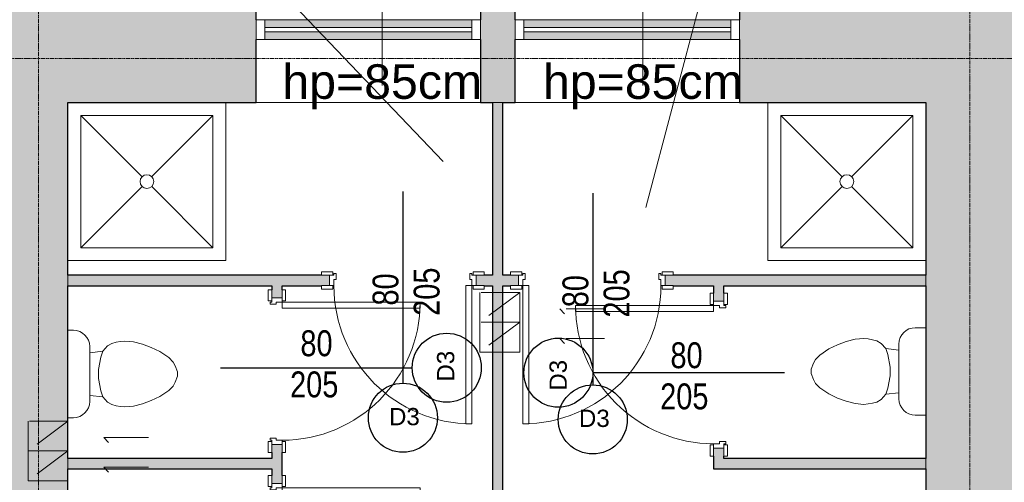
# Model space of a CAD drawing. Header units: centimetres. Extents: x 14504 to 44111, y -18976 to -7683.
# Tile 90 of 141: x 31984 to 32554, y -12923 to -12655. Entities that reach past the tile are written whole.
import ezdxf

# ---------------------------------------------------------------- set-up
doc = ezdxf.new("R2010")
doc.units = ezdxf.units.CM
doc.linetypes.add('Aligning Line 1_8_', pattern=[0.635, 0.3175, -0.3175])
doc.linetypes.add('Linia siatki', pattern=[0.9925, 0.47, -0.2175, 0.0875, -0.2175])
for name, color, linetype, lineweight in [('A-AREA-IDEN', 4, 'Continuous', 9), ('A-DETL', 6, 'Continuous', 9), ('A-DETL-MEDM', 33, 'Continuous', 25), ('A-DETL-THIN', 151, 'Continuous', 9), ('A-DOOR', 31, 'Continuous', 9), ('A-DOOR-FRAM', 31, 'Continuous', 18), ('A-GLAZ', 151, 'Continuous', 9), ('A-WALL', 4, 'Continuous', 9), ('A-WALL-PATT', 111, 'Continuous', 25), ('G-ANNO-TEXT', 8, 'Continuous', 9), ('I-WALL', 2, 'Continuous', 9), ('P-SANR-FIXT', 6, 'Continuous', 9), ('S-GRID', 8, 'Continuous', 9)]:
    doc.layers.add(name, color=color, linetype=linetype, lineweight=lineweight)
doc.styles.add('Arial_2', font='arial.ttf', dxfattribs={"height": 18})
doc.styles.add('Arial_3', font='arial.ttf', dxfattribs={"width": 0.8, "height": 18})
doc.styles.add('Arial_5', font='arial.ttf', dxfattribs={"height": 15})

# ---------------------------------------------------------------- blocks, each defined once
blk = doc.blocks.new('Aluminum_1 szybowe - Okno 130_265 p_85 wymiana-632273-4_Poziom piętra')
at = {"layer": 'A-GLAZ'}
h = blk.add_hatch(color=256, dxfattribs=at)
h.paths.add_polyline_path([(-12.24, 7.73), (-12.24, 12.17), (-132.08, 12.17), (-132.08, 7.73), (-63.71, 7.73)])
h.paths.add_polyline_path([(-63.71, 14.71), (-12.24, 14.71), (-12.24, 19.16), (-132.08, 19.16), (-132.08, 14.71)])
at = {"layer": 'A-GLAZ', "lineweight": 18}
for p, q in [((-132.08, 19.16), (-137.16, 19.16)), ((-137.16, 19.16), (-137.16, 7.73)), ((-132.08, 7.73), (-132.08, 19.16)), ((-7.16, 19.16), (-12.24, 19.16)), ((-12.24, 19.16), (-12.24, 7.73)), ((-7.16, 7.73), (-7.16, 19.16)), ((-12.24, 14.71), (-132.08, 14.71)), ((-132.08, 14.71), (-132.08, 12.17)), ((-132.08, 12.17), (-12.24, 12.17)), ((-12.24, 12.17), (-12.24, 14.71)), ((-137.16, 7.73), (-132.08, 7.73)), ((-12.24, 7.73), (-7.16, 7.73))]:
    blk.add_line(p, q, dxfattribs=at)
at = {"layer": 'A-GLAZ'}
for p, q in [((-132.08, 19.16), (-12.24, 19.16)), ((-12.24, 7.73), (-132.08, 7.73))]:
    blk.add_line(p, q, dxfattribs=at)
blk = doc.blocks.new('Muszla klozetowa domowa - 3D - Muszla klozetowa domowa - 3D-412173-4_Poziom piętra')
at = {"layer": 'P-SANR-FIXT'}
for p, q in [((-6.96, 27.94), (-4.76, 29.21)), ((-4.76, 29.21), (-1.27, 30.48)), ((-1.27, 30.48), (1.27, 30.48)), ((1.27, 30.48), (4.76, 29.21)), ((4.76, 29.21), (6.96, 27.94)), ((-13.02, 20.32), (-9.5, 25.4)), ((-9.5, 25.4), (-6.96, 27.94)), ((6.96, 27.94), (9.5, 25.4)), ((9.5, 25.4), (13.02, 20.32)), ((-15.39, 15.24), (-13.02, 20.32)), ((13.02, 20.32), (15.39, 15.24)), ((-17.24, 10.16), (-15.39, 15.24)), ((15.39, 15.24), (17.24, 10.16)), ((-18.61, 5.06), (-17.24, 10.16)), ((17.24, 10.16), (18.61, 5.06)), ((-19.05, 0), (-18.61, 5.06)), ((18.61, 5.06), (19.05, 0)), ((-18.83, -2.53), (-19.05, 0)), ((-18.38, -5.08), (-18.83, -2.53)), ((-17.7, -7.62), (-18.38, -5.08)), ((18.38, -5.08), (17.7, -7.62)), ((18.83, -2.53), (18.38, -5.08)), ((19.05, 0), (18.83, -2.53)), ((-16.26, -10.16), (-17.7, -7.62)), ((-13.23, -12.7), (-16.26, -10.16)), ((16.26, -10.16), (13.23, -12.7)), ((17.7, -7.62), (16.26, -10.16)), ((-9.74, -13.97), (-13.23, -12.7)), ((-12.35, -20.38), (-13.23, -12.7)), ((-2.54, -15.24), (-9.74, -13.97)), ((2.54, -15.24), (-2.54, -15.24)), ((9.74, -13.97), (2.54, -15.24)), ((13.23, -12.7), (9.74, -13.97)), ((12.35, -20.38), (13.23, -12.7)), ((15.87, -20.38), (-15.88, -20.38)), ((-25.34, -29.84), (-25.34, -32.97)), ((25.34, -32.97), (25.34, -29.84))]:
    blk.add_line(p, q, dxfattribs=at)
for centre, start, end in [((-15.88, -29.84), 90, 180), ((15.87, -29.84), 0, 90)]:
    blk.add_arc(centre, 9.46, start, end, dxfattribs=at)
blk = doc.blocks.new('wewnetrzne dwupanelowe - 800 x 2100mm 2-634844-4_Poziom piętra')
at = {"layer": 'A-DOOR'}
for p, q in [((-47.14, 5.32), (-40.64, 5.32)), ((-47.14, 3.32), (-47.14, 5.32)), ((-40.64, 3.32), (-47.14, 3.32)), ((-40.64, 5.32), (-40.64, 3.32)), ((40.63, 5.32), (47.13, 5.32)), ((40.63, 3.32), (40.63, 5.32)), ((47.13, 3.32), (40.63, 3.32)), ((47.13, 5.32), (47.13, 3.32)), ((-47.14, -2.68), (-40.64, -2.68)), ((-47.14, -4.68), (-47.14, -2.68)), ((-40.64, -4.68), (-47.14, -4.68)), ((-40.64, -2.68), (-40.64, -4.68)), ((40.63, -2.68), (47.13, -2.68)), ((40.63, -4.68), (40.63, -2.68)), ((47.13, -4.68), (40.63, -4.68)), ((47.13, -2.68), (47.13, -4.68))]:
    blk.add_line(p, q, dxfattribs=at)
at = {"layer": 'A-DOOR', "lineweight": 18}
for p, q in [((36.5, -2.68), (40, -2.68)), ((36.5, -82.68), (36.5, -2.68)), ((40, -2.68), (40, -82.68)), ((40, -82.68), (36.5, -82.68))]:
    blk.add_line(p, q, dxfattribs=at)
at = {"layer": 'A-DOOR'}
blk.add_arc((40, -2.68), 80, 180, 270, dxfattribs=at)
at = {"layer": 'A-DOOR-FRAM'}
for p, q in [((-42.5, 3.32), (-40, 3.32)), ((-42.5, -2.68), (-42.5, 3.32)), ((-40, 4.31), (-38.73, 4.31)), ((-40, 3.32), (-40, 4.31)), ((-40, 0.82), (-40, -2.68)), ((-38.73, 0.82), (-40, 0.82)), ((-38.73, 4.31), (-38.73, 0.82)), ((38.73, 4.31), (40, 4.31)), ((38.73, 0.82), (38.73, 4.31)), ((40, 0.82), (38.73, 0.82)), ((40, 4.31), (40, 3.32)), ((40, 3.32), (42.5, 3.32)), ((40, -2.68), (40, 0.82)), ((42.5, 3.32), (42.5, -2.68)), ((-40, -2.68), (-42.5, -2.68)), ((42.5, -2.68), (40, -2.68))]:
    blk.add_line(p, q, dxfattribs=at)
blk = doc.blocks.new('wewnetrzne dwupanelowe - 800 x 2100mm 2-634845-4_Poziom piętra')
at = {"layer": 'A-DOOR', "lineweight": 18}
for p, q in [((40, 82.68), (36.5, 82.68)), ((36.5, 82.68), (36.5, 2.68)), ((40, 2.68), (40, 82.68)), ((36.5, 2.68), (40, 2.68))]:
    blk.add_line(p, q, dxfattribs=at)
at = {"layer": 'A-DOOR'}
for p, q in [((-40.64, 4.68), (-47.14, 4.68)), ((-47.14, 4.68), (-47.14, 2.68)), ((-47.14, 2.68), (-40.64, 2.68)), ((-40.64, 2.68), (-40.64, 4.68)), ((47.13, 4.68), (40.63, 4.68)), ((40.63, 4.68), (40.63, 2.68)), ((40.63, 2.68), (47.13, 2.68)), ((47.13, 2.68), (47.13, 4.68)), ((-40.64, -3.32), (-47.14, -3.32)), ((-47.14, -3.32), (-47.14, -5.32)), ((-47.14, -5.32), (-40.64, -5.32)), ((-40.64, -5.32), (-40.64, -3.32)), ((47.13, -3.32), (40.63, -3.32)), ((40.63, -3.32), (40.63, -5.32)), ((40.63, -5.32), (47.13, -5.32)), ((47.13, -5.32), (47.13, -3.32))]:
    blk.add_line(p, q, dxfattribs=at)
blk.add_arc((40, 2.68), 80, 90, 180, dxfattribs=at)
at = {"layer": 'A-DOOR-FRAM'}
for p, q in [((-40, 2.68), (-42.5, 2.68)), ((-42.5, 2.68), (-42.5, -3.32)), ((-40, -0.82), (-40, 2.68)), ((40, 2.68), (40, -0.82)), ((42.5, 2.68), (40, 2.68)), ((42.5, -3.32), (42.5, 2.68)), ((-42.5, -3.32), (-40, -3.32)), ((-38.73, -0.82), (-40, -0.82)), ((-40, -3.32), (-40, -4.31)), ((-40, -4.31), (-38.73, -4.31)), ((-38.73, -4.31), (-38.73, -0.82)), ((40, -0.82), (38.73, -0.82)), ((38.73, -0.82), (38.73, -4.31)), ((38.73, -4.31), (40, -4.31)), ((40, -4.31), (40, -3.32)), ((40, -3.32), (42.5, -3.32))]:
    blk.add_line(p, q, dxfattribs=at)
blk = doc.blocks.new('Kabina prysznicowa - 2D - Kabina prysznicowa - 2D-339464-4_Poziom piętra')
at = {"layer": 'P-SANR-FIXT'}
for p, q in [((91.5, 91.5), (91.5, 0)), ((7.5, 84), (42.86, 48.64)), ((7.5, 7.5), (7.5, 84)), ((7.5, 84), (84, 84)), ((84, 84), (48.64, 48.64)), ((84, 84), (84, 7.5)), ((42.99, 42.99), (7.5, 7.5)), ((48.51, 42.99), (84, 7.5)), ((84, 7.5), (7.5, 7.5)), ((91.5, 0), (0, 0))]:
    blk.add_line(p, q, dxfattribs=at)
for start, end in [(360, 180), (180, 360)]:
    blk.add_arc((45.75, 45.75), 4, start, end, dxfattribs=at)
blk = doc.blocks.new('Kabina prysznicowa - 2D - Kabina prysznicowa - 2D-V1-4_Poziom piętra')
at = {"layer": 'P-SANR-FIXT'}
for p, q in [((0, 0), (0, 91.5)), ((7.5, 84), (42.86, 48.64)), ((7.5, 7.5), (7.5, 84)), ((7.5, 84), (84, 84)), ((84, 84), (48.64, 48.64)), ((84, 84), (84, 7.5)), ((42.99, 42.99), (7.5, 7.5)), ((48.51, 42.99), (84, 7.5)), ((84, 7.5), (7.5, 7.5)), ((91.5, 0), (0, 0))]:
    blk.add_line(p, q, dxfattribs=at)
for start, end in [(360, 180), (180, 360)]:
    blk.add_arc((45.75, 45.75), 4, start, end, dxfattribs=at)
blk = doc.blocks.new('Muszla klozetowa domowa - 3D - Muszla klozetowa domowa - 3D-336748-4_Poziom piętra')
at = {"layer": 'P-SANR-FIXT'}
for p, q in [((-25.34, 29.84), (-25.34, 35.97)), ((25.34, 35.97), (25.34, 29.84)), ((15.87, 20.38), (-15.88, 20.38)), ((-12.35, 20.38), (-13.23, 12.7)), ((12.35, 20.38), (13.23, 12.7)), ((-13.23, 12.7), (-16.26, 10.16)), ((-9.74, 13.97), (-13.23, 12.7)), ((-2.54, 15.24), (-9.74, 13.97)), ((2.54, 15.24), (-2.54, 15.24)), ((9.74, 13.97), (2.54, 15.24)), ((13.23, 12.7), (9.74, 13.97)), ((16.26, 10.16), (13.23, 12.7)), ((-17.7, 7.62), (-18.38, 5.08)), ((-16.26, 10.16), (-17.7, 7.62)), ((17.7, 7.62), (16.26, 10.16)), ((18.38, 5.08), (17.7, 7.62)), ((-18.83, 2.53), (-19.05, 0)), ((-19.05, 0), (-18.61, -5.06)), ((-18.38, 5.08), (-18.83, 2.53)), ((18.83, 2.53), (18.38, 5.08)), ((18.61, -5.06), (19.05, 0)), ((19.05, 0), (18.83, 2.53)), ((-18.61, -5.06), (-17.24, -10.16)), ((17.24, -10.16), (18.61, -5.06)), ((-17.24, -10.16), (-15.39, -15.24)), ((15.39, -15.24), (17.24, -10.16)), ((-15.39, -15.24), (-13.02, -20.32)), ((13.02, -20.32), (15.39, -15.24)), ((-13.02, -20.32), (-9.5, -25.4)), ((9.5, -25.4), (13.02, -20.32)), ((-9.5, -25.4), (-6.96, -27.94)), ((-6.96, -27.94), (-4.76, -29.21)), ((4.76, -29.21), (6.96, -27.94)), ((6.96, -27.94), (9.5, -25.4)), ((-4.76, -29.21), (-1.27, -30.48)), ((-1.27, -30.48), (1.27, -30.48)), ((1.27, -30.48), (4.76, -29.21))]:
    blk.add_line(p, q, dxfattribs=at)
for centre, start, end in [((-15.88, 29.84), 180, 270), ((15.87, 29.84), 270, 360)]:
    blk.add_arc(centre, 9.46, start, end, dxfattribs=at)

msp = doc.modelspace()

# ---------------------------------------------------------------- hatches: boundary and pattern name
at = {"layer": 'A-WALL-PATT', "lineweight": 9, "transparency": 33554610}
h = msp.add_hatch(color=256, dxfattribs=at)
h.paths.add_polyline_path([(31971.64, -12702.87), (31991.64, -12702.87), (31991.64, -12639.87), (31925.1, -12639.87), (31925.1, -12702.87)])
h.paths.add_polyline_path([(31491.64, -12702.87), (31687.64, -12702.87), (31687.64, -12639.87), (31491.64, -12639.87)])
h = msp.add_hatch(color=256, dxfattribs=at)
h.paths.add_polyline_path([(32400.64, -12702.87), (32508.64, -12702.87), (32508.64, -12639.87), (32400.64, -12639.87), (32400.64, -12666.3)])
h.paths.add_polyline_path([(32031.87, -12702.87), (32120.64, -12702.87), (32120.64, -12639.87), (31991.64, -12639.87), (31991.64, -12702.87), (32011.64, -12702.87)])
h.paths.add_polyline_path([(32270.64, -12702.87), (32270.64, -12639.87), (32250.64, -12639.87), (32250.64, -12702.87), (32263.64, -12702.87)])
h = msp.add_hatch(color=256, dxfattribs=at)
h.paths.add_polyline_path([(32508.64, -14149.87), (32571.64, -14149.87), (32571.64, -13377.37), (32508.64, -13377.37), (32508.64, -13544.61)])
h.paths.add_polyline_path([(32556.64, -13187.37), (32571.64, -13187.37), (32571.64, -12639.87), (32508.64, -12639.87), (32508.64, -13187.37), (32545.21, -13187.37)])
for points in [[(32011.64, -13150.87), (32011.64, -12702.87), (31971.64, -12702.87), (31971.64, -13150.87)], [(32263.64, -13150.87), (32263.64, -12702.87), (32257.64, -12702.87), (32257.64, -13150.87)], [(32152.68, -12808.87), (32152.68, -12802.87), (32011.64, -12802.87), (32011.64, -12808.87), (32135.68, -12808.87)], [(32508.64, -12808.87), (32508.64, -12802.87), (32368.68, -12802.87), (32368.68, -12808.87), (32437.43, -12808.87)], [(32011.64, -12914.87), (32129.68, -12914.87), (32129.68, -12908.87), (32011.64, -12908.87)], [(32508.64, -12914.87), (32508.64, -12908.87), (32391.68, -12908.87), (32391.68, -12914.87)]]:
    msp.add_hatch(color=256, dxfattribs=at).paths.add_polyline_path(points)
h = msp.add_hatch(color=256, dxfattribs=at)
h.paths.add_polyline_path([(32248.18, -12808.87), (32257.64, -12808.87), (32257.64, -12802.87), (32248.18, -12802.87), (32248.18, -12805.37)])
h.paths.add_polyline_path([(32152.68, -12808.87), (32163.18, -12808.87), (32163.18, -12802.87), (32152.68, -12802.87)])
h = msp.add_hatch(color=256, dxfattribs=at)
h.paths.add_polyline_path([(32268, -12808.87), (32272.64, -12808.87), (32272.64, -12802.87), (32263.64, -12802.87), (32263.64, -12808.87)])
h.paths.add_polyline_path([(32368.68, -12808.87), (32368.68, -12802.87), (32357.64, -12802.87), (32357.64, -12808.87), (32362.27, -12808.87)])
h = msp.add_hatch(color=256, dxfattribs=at)
h.paths.add_polyline_path([(32135.68, -13014.87), (32135.68, -13008.37), (32129.68, -13008.37), (32129.68, -13014.87)])
h.paths.add_polyline_path([(32129.68, -12923.37), (32135.68, -12923.37), (32135.68, -12900.87), (32129.68, -12900.87), (32129.68, -12918.74)])
h.paths.add_polyline_path([(32129.68, -12815.87), (32135.68, -12815.87), (32135.68, -12808.87), (32129.68, -12808.87), (32129.68, -12811.24)])
h = msp.add_hatch(color=256, dxfattribs=at)
h.paths.add_polyline_path([(32391.68, -12914.87), (32391.68, -12902.87), (32385.68, -12902.87), (32385.68, -12914.87)])
h.paths.add_polyline_path([(32385.68, -12817.87), (32391.68, -12817.87), (32391.68, -12808.87), (32385.68, -12808.87), (32385.68, -12813.24)])

# ---------------------------------------------------------------- linework, layer by layer
at = {"layer": 'A-AREA-IDEN'}
for p, q in [((32228.96, -12737.06), (32085.37, -12586.52)), ((32346.33, -12763.65), (32393.36, -12586.52))]:
    msp.add_line(p, q, dxfattribs=at)
at = {"layer": 'A-DETL', "linetype": 'Aligning Line 1_8_', "ltscale": 70}
for p, q in [((32273.32, -12812.87), (32250.32, -12812.87)), ((32250.32, -12812.87), (32250.32, -12830.08)), ((32273.32, -12812.87), (32250.32, -12830.08)), ((32273.32, -12830.08), (32273.32, -12812.87)), ((32322.52, -12822.3), (32296.52, -12822.3)), ((32296.52, -12822.3), (32299.35, -12825.13)), ((32273.32, -12830.08), (32250.32, -12830.08)), ((32250.32, -12830.08), (32250.32, -12847.29)), ((32273.32, -12830.08), (32250.32, -12847.29)), ((32273.32, -12847.29), (32273.32, -12830.08)), ((32322.52, -12839.51), (32296.52, -12839.51)), ((32296.52, -12839.51), (32299.35, -12842.34)), ((32250.32, -12847.29), (32273.32, -12847.29)), ((32273.32, -12847.29), (32250.32, -12847.29)), ((32011.64, -12887.37), (31988.64, -12887.37)), ((31988.64, -12887.37), (31988.64, -12904.58)), ((32011.64, -12887.37), (31988.64, -12904.58)), ((32011.64, -12904.58), (32011.64, -12887.37)), ((32032.34, -12896.8), (32058.34, -12896.8)), ((32058.34, -12896.8), (32032.34, -12896.8)), ((32032.34, -12896.8), (32035.17, -12899.63)), ((31988.64, -12904.58), (32011.64, -12904.58)), ((32011.64, -12904.58), (31988.64, -12904.58)), ((32011.64, -12904.58), (31988.64, -12904.58)), ((31988.64, -12904.58), (31988.64, -12921.79)), ((32011.64, -12904.58), (31988.64, -12921.79)), ((32011.64, -12921.79), (32011.64, -12904.58)), ((32032.34, -12914.01), (32058.34, -12914.01)), ((32058.34, -12914.01), (32032.34, -12914.01)), ((32032.34, -12914.01), (32035.17, -12916.84)), ((31988.64, -12921.79), (32011.64, -12921.79)), ((32011.64, -12921.79), (31988.64, -12921.79))]:
    msp.add_line(p, q, dxfattribs=at)
at = {"layer": 'A-DETL-MEDM'}
for p, q in [((32205.68, -12754.32), (32205.68, -12865.32)), ((32315.68, -12755.32), (32315.68, -12866.32)), ((32100.06, -12856.37), (32211.06, -12856.37)), ((32426.73, -12859.25), (32315.73, -12859.25))]:
    msp.add_line(p, q, dxfattribs=at)
for centre in [(32231.06, -12856.37), (32295.73, -12859.25), (32205.68, -12885.32), (32315.68, -12886.32)]:
    msp.add_circle(centre, 20, dxfattribs=at)
at = {"layer": 'A-DETL-THIN'}
for p, q in [((32193.6, -12582.97), (32193.6, -12692.97)), ((32344.6, -12582.97), (32344.6, -12692.97))]:
    msp.add_line(p, q, dxfattribs=at)
at = {"layer": 'A-WALL', "lineweight": 25}
for p, q in [((32120.64, -12654.87), (32120.64, -12639.87)), ((32250.64, -12639.87), (32250.64, -12654.87)), ((32270.64, -12654.87), (32270.64, -12639.87)), ((32400.64, -12639.87), (32400.64, -12654.87)), ((32120.64, -12702.87), (32120.64, -12666.3)), ((32250.64, -12666.3), (32250.64, -12702.87)), ((32270.64, -12702.87), (32270.64, -12666.3)), ((32400.64, -12666.3), (32400.64, -12702.87)), ((32011.64, -12702.87), (32120.64, -12702.87)), ((32250.64, -12702.87), (32257.64, -12702.87)), ((32257.64, -12702.87), (32257.64, -12802.87)), ((32263.64, -12702.87), (32270.64, -12702.87)), ((32263.64, -12802.87), (32263.64, -12702.87)), ((32400.64, -12702.87), (32508.64, -12702.87)), ((32508.64, -12702.87), (32508.64, -12802.87)), ((32158.55, -12802.87), (32011.64, -12802.87)), ((32257.64, -12802.87), (32252.82, -12802.87)), ((32268, -12802.87), (32263.64, -12802.87)), ((32508.64, -12802.87), (32362.27, -12802.87)), ((32011.64, -12808.87), (32129.68, -12808.87)), ((32129.68, -12808.87), (32129.68, -12811.24)), ((32135.68, -12811.24), (32135.68, -12808.87)), ((32135.68, -12808.87), (32158.55, -12808.87)), ((32252.82, -12808.87), (32257.64, -12808.87)), ((32257.64, -12808.87), (32257.64, -13014.87)), ((32263.64, -13014.87), (32263.64, -12808.87)), ((32263.64, -12808.87), (32268, -12808.87)), ((32362.27, -12808.87), (32385.68, -12808.87)), ((32385.68, -12808.87), (32385.68, -12813.24)), ((32391.68, -12808.87), (32508.64, -12808.87)), ((32391.68, -12813.24), (32391.68, -12808.87)), ((32508.64, -12808.87), (32508.64, -12908.87)), ((32129.68, -12905.51), (32129.68, -12908.87)), ((32135.68, -12918.74), (32135.68, -12905.51)), ((32385.68, -12907.51), (32385.68, -12914.87)), ((32391.68, -12908.87), (32391.68, -12907.51)), ((32129.68, -12908.87), (32011.64, -12908.87)), ((32508.64, -12908.87), (32391.68, -12908.87)), ((32011.64, -12914.87), (32129.68, -12914.87)), ((32129.68, -12914.87), (32129.68, -12918.74)), ((32385.68, -12914.87), (32508.64, -12914.87)), ((32508.64, -12914.87), (32508.64, -12947.06))]:
    msp.add_line(p, q, dxfattribs=at)
at = {"layer": 'A-WALL'}
for p, q in [((32250.64, -12702.87), (32120.64, -12702.87)), ((32263.64, -12702.87), (32257.64, -12702.87)), ((32400.64, -12702.87), (32270.64, -12702.87)), ((32011.64, -12802.87), (32011.64, -12808.87)), ((32508.64, -12808.87), (32508.64, -12802.87)), ((32011.64, -12908.87), (32011.64, -12914.87)), ((32508.64, -12914.87), (32508.64, -12908.87))]:
    msp.add_line(p, q, dxfattribs=at)
at = {"layer": 'I-WALL', "lineweight": 25}
for p, q in [((32011.64, -12802.87), (32011.64, -12702.87)), ((32011.64, -12908.87), (32011.64, -12808.87)), ((32011.64, -13014.87), (32011.64, -12914.87))]:
    msp.add_line(p, q, dxfattribs=at)
at = {"layer": 'S-GRID', "linetype": 'Linia siatki'}
for p, q in [((31994.64, -12248.27), (31994.64, -14860.82)), ((32534.14, -12248.27), (32534.14, -14860.82)), ((29444.34, -12677.37), (32937.23, -12677.37))]:
    msp.add_line(p, q, dxfattribs=at)

# ---------------------------------------------------------------- block references
at = {"layer": 'A-DOOR'}
msp.add_blockref('wewnetrzne dwupanelowe - 800 x 2100mm 2-634844-4_Poziom piętra', (32205.68, -12806.18), dxfattribs=at)
for name, p, rotation in [('wewnetrzne dwupanelowe - 800 x 2100mm 2-634845-4_Poziom piętra', (32315.14, -12806.18), 180), ('wewnetrzne dwupanelowe - 800 x 2100mm 2-634844-4_Poziom piętra', (32133, -12858.37), 89.9999999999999), ('wewnetrzne dwupanelowe - 800 x 2100mm 2-634845-4_Poziom piętra', (32388.36, -12860.37), 90.0000000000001), ('wewnetrzne dwupanelowe - 800 x 2100mm 2-634844-4_Poziom piętra', (32133, -12965.87), 89.9999999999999)]:
    msp.add_blockref(name, p, dxfattribs=dict(at, rotation=rotation))
at = {"layer": 'A-GLAZ'}
for p in [(32257.8, -12674.02), (32407.8, -12674.02)]:
    msp.add_blockref('Aluminum_1 szybowe - Okno 130_265 p_85 wymiana-632273-4_Poziom piętra', p, dxfattribs=at)
at = {"layer": 'P-SANR-FIXT'}
for name, p in [('Kabina prysznicowa - 2D - Kabina prysznicowa - 2D-339464-4_Poziom piętra', (32011.64, -12794.37)), ('Kabina prysznicowa - 2D - Kabina prysznicowa - 2D-V1-4_Poziom piętra', (32417.14, -12794.37))]:
    msp.add_blockref(name, p, dxfattribs=at)
for name, p, rotation in [('Muszla klozetowa domowa - 3D - Muszla klozetowa domowa - 3D-336748-4_Poziom piętra', (32472.67, -12858.53), 270.0000000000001), ('Muszla klozetowa domowa - 3D - Muszla klozetowa domowa - 3D-412173-4_Poziom piętra', (32044.61, -12860.03), 269.9999999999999)]:
    msp.add_blockref(name, p, dxfattribs=dict(at, rotation=rotation))

# ---------------------------------------------------------------- texts
at = {"layer": 'G-ANNO-TEXT', "attachment_point": 1}
for s, insert, char_height, width, style in [('hp=85cm', (32135.85, -12680.7), 20, 143.5021, 'Arial_5'), ('hp=85cm', (32286.85, -12680.7), 20, 143.5021, 'Arial_5'), ('80', (32146.29, -12834.72), 15, 28.8607, 'Arial_3'), ('80', (32360.67, -12841.66), 15, 28.8607, 'Arial_3'), ('205', (32140.33, -12858.53), 15, 43.2911, 'Arial_3'), ('205', (32354.72, -12865.47), 15, 43.2911, 'Arial_3'), ('D3', (32197.63, -12879.68), 10, 21.6456, 'Arial_2'), ('D3', (32307.63, -12880.68), 10, 21.6456, 'Arial_2')]:
    msp.add_mtext(s, dxfattribs=dict(at, insert=insert, char_height=char_height, width=width, style=style))
at = {"layer": 'G-ANNO-TEXT', "attachment_point": 1, "rotation": 90}
for s, insert, char_height, width, style in [('205', (32211.91, -12826.34), 15, 43.2911, 'Arial_3'), ('80', (32188.1, -12820.39), 15, 28.8607, 'Arial_3'), ('80', (32298.1, -12821.39), 15, 28.8607, 'Arial_3'), ('205', (32321.91, -12827.34), 15, 43.2911, 'Arial_3'), ('D3', (32225.42, -12864.42), 10, 21.6456, 'Arial_2'), ('D3', (32290.61, -12869.7), 10, 21.6456, 'Arial_2')]:
    msp.add_mtext(s, dxfattribs=dict(at, insert=insert, char_height=char_height, width=width, style=style))

doc.saveas('drawing.dxf')
